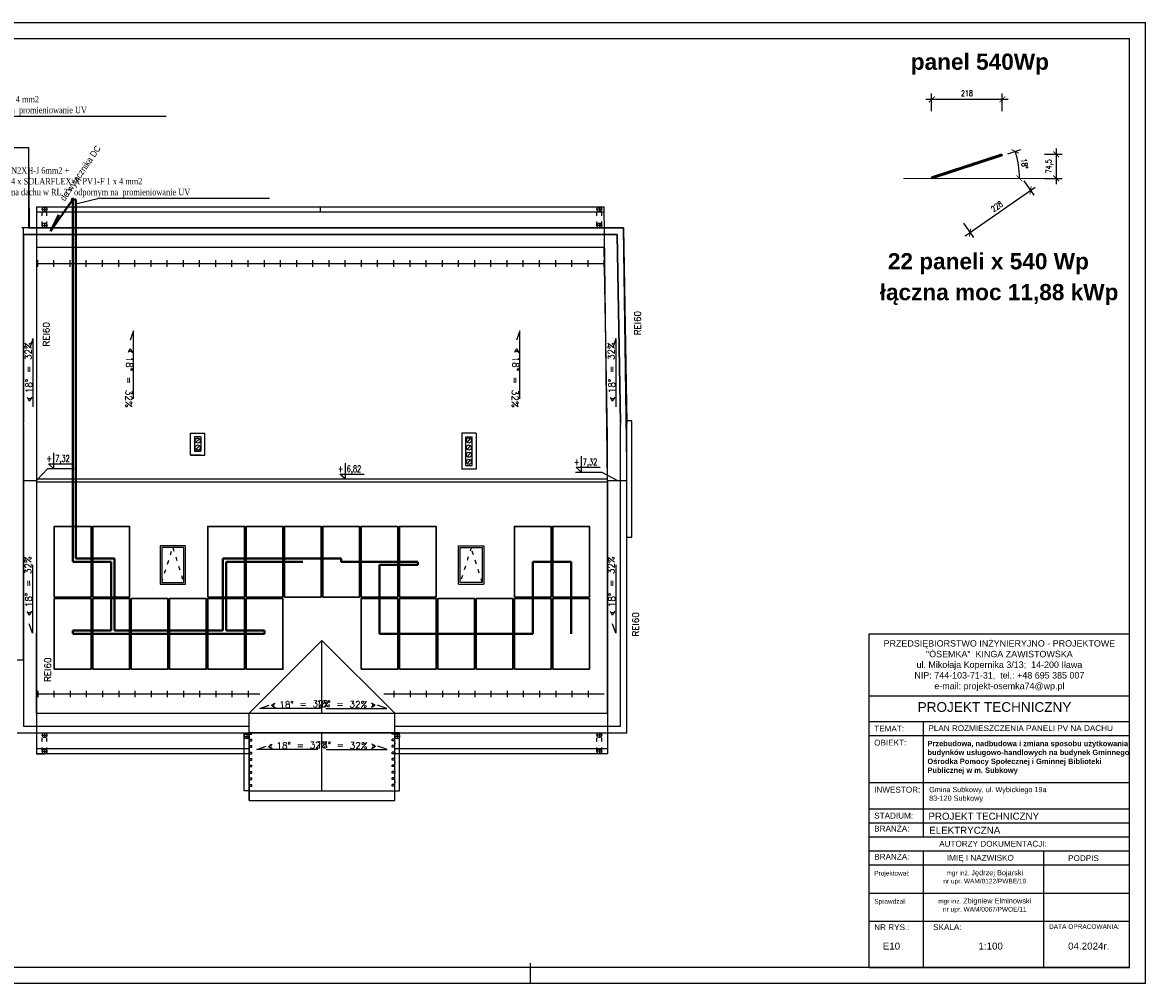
# Model space of a CAD drawing. Header units: inches. Extents: x 6268 to 12323, y 5221 to 42059.
# Tile 46 of 98: x 8698 to 12168, y 11381 to 14351. Entities that reach past the tile are written whole.
import ezdxf

# ---------------------------------------------------------------- set-up
doc = ezdxf.new("R2010")
doc.units = ezdxf.units.IN
doc.header["$MEASUREMENT"] = 0
doc.linetypes.add('ACAD_ISO03W100', pattern=[30, 12, -18])
doc.layers.get('Defpoints').update_dxf_attribs({"lineweight": 9})
for name, color, linetype, lineweight in [('1DE-schemat ideowy', 1, 'Continuous', 40), ('2DE_PLS_ODGROM', 170, 'Continuous', 40), ('linia cienka', 7, 'Continuous', 15)]:
    doc.layers.add(name, color=color, linetype=linetype, lineweight=lineweight)
doc.layers.add('CP_LINENORM', color=253, linetype='Continuous')
doc.styles.add('1_50', font='isocpeur.ttf', dxfattribs={"width": 0.9, "height": 12})
doc.styles.add('Romans', font='romans.shx', dxfattribs={"width": 0.7})
doc.styles.get("Standard").update_dxf_attribs({"font": 'txt.shx'})
doc.styles.add('Wymiary_1do100', font='simplex.shx', dxfattribs={"width": 0.65, "height": 18})
doc.dimstyles.new('Wymiary_1do100', dxfattribs={"dimscale": 0, "dimtxt": 18, "dimasz": 18, "dimexe": 18, "dimexo": 18, "dimgap": 10, "dimtad": 1, "dimrnd": 0.5, "dimtxsty": 'Wymiary_1do100', "dimblk": 'ARCHTICK', "dimcen": 2.5, "dimdle": 18, "dimclrd": 256, "dimclrt": 256, "dimadec": 0, "dimazin": 0, "dimtm": 1e-09, "dimtfac": 1, "dimtmove": 1, "dimatfit": 3, "dimfxl": 36, "dimfxlon": 1, "dimarcsym": 0})

# ---------------------------------------------------------------- blocks, each defined once
blk = doc.blocks.new('_ArchTick')
at = {"color": 0, "linetype": 'ByBlock', "const_width": 0.15}
blk.add_lwpolyline([(-0.5, -0.5), (0.5, 0.5)], dxfattribs=at)
blk = doc.blocks.new('*D1454')
at = {"layer": 'Defpoints', "color": 0}
for p in [(11695.3, 13999.6), (11508.6, 13868.8), (11812.8, 13831.8)]:
    blk.add_point(p, dxfattribs=at)
at = {"layer": 'linia cienka', "color": 0, "lineweight": -2}
for p, q in [((11792.2, 13861.3), (11823.2, 13817)), ((11605.4, 13730.5), (11636.4, 13686.2))]:
    blk.add_line(p, q, dxfattribs=at)
at = {"layer": 'linia cienka', "lineweight": -2}
blk.add_line((11611.3, 13690.7), (11827.6, 13842.1), dxfattribs=at)
at = {"layer": 'linia cienka', "lineweight": -2, "xscale": 18, "yscale": 18, "zscale": 18}
for p, rotation in [((11812.8, 13831.8), 35.00000000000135), ((11626.1, 13701), 215.0000000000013)]:
    blk.add_blockref('_ArchTick', p, dxfattribs=dict(at, rotation=rotation))
at = {"layer": 'linia cienka', "insert": (11708.6, 13781.9), "char_height": 18, "attachment_point": 5, "rotation": 35, "style": 'Wymiary_1do100'}
blk.add_mtext('228', dxfattribs=at)
blk = doc.blocks.new('*D1455')
at = {"layer": 'Defpoints', "color": 0}
for p in [(11695.3, 13943.1), (11695.3, 13868.8), (11892.1, 13868.8)]:
    blk.add_point(p, dxfattribs=at)
at = {"layer": 'linia cienka', "lineweight": -2}
blk.add_line((11892.1, 13961.1), (11892.1, 13850.8), dxfattribs=at)
at = {"layer": 'linia cienka', "color": 0, "lineweight": -2}
for p, q in [((11856.1, 13943.1), (11910.1, 13943.1)), ((11856.1, 13868.8), (11910.1, 13868.8))]:
    blk.add_line(p, q, dxfattribs=at)
at = {"layer": 'linia cienka', "lineweight": -2, "xscale": 18, "yscale": 18, "zscale": 18}
for p, rotation in [((11892.1, 13943.1), 90), ((11892.1, 13868.8), 270)]:
    blk.add_blockref('_ArchTick', p, dxfattribs=dict(at, rotation=rotation))
at = {"layer": 'linia cienka', "insert": (11871.3, 13906), "char_height": 18, "attachment_point": 5, "rotation": 90, "style": 'Wymiary_1do100'}
blk.add_mtext('74,5', dxfattribs=at)
blk = doc.blocks.new('*D1456')
at = {"layer": 'Defpoints', "color": 0}
for p in [(11507.3, 14112.8), (11725.4, 13939.3), (11507.3, 13872.6)]:
    blk.add_point(p, dxfattribs=at)
at = {"layer": 'linia cienka', "color": 0, "lineweight": -2}
for p, q in [((11507.3, 14076.8), (11507.3, 14130.8)), ((11725.4, 14076.8), (11725.4, 14130.8))]:
    blk.add_line(p, q, dxfattribs=at)
at = {"layer": 'linia cienka', "lineweight": -2}
blk.add_line((11743.4, 14112.8), (11489.3, 14112.8), dxfattribs=at)
at = {"layer": 'linia cienka', "lineweight": -2, "xscale": 18, "yscale": 18, "zscale": 18, "rotation": 180}
blk.add_blockref('_ArchTick', (11507.3, 14112.8), dxfattribs=at)
at = {"layer": 'linia cienka', "lineweight": -2, "xscale": 18, "yscale": 18, "zscale": 18}
blk.add_blockref('_ArchTick', (11725.4, 14112.8), dxfattribs=at)
at = {"layer": 'linia cienka', "insert": (11616.4, 14131.8), "char_height": 18, "attachment_point": 5, "style": 'Wymiary_1do100'}
blk.add_mtext('218', dxfattribs=at)
blk = doc.blocks.new('*D1457')
at = {"layer": 'Defpoints', "color": 0}
for p in [(11725.4, 13939.3), (11771.6, 13929.3), (11420.1, 13868.8), (11508.6, 13868.8), (11877.6, 13868.8)]:
    blk.add_point(p, dxfattribs=at)
at = {"layer": 'linia cienka', "color": 0, "lineweight": -2}
blk.add_line((11742.5, 13944.8), (11782.3, 13957.8), dxfattribs=at)
at = {"layer": 'linia cienka', "lineweight": -2}
blk.add_arc((11508.6, 13868.8), 269.9, 0, 18, dxfattribs=at)
at = {"layer": 'linia cienka', "lineweight": -2, "xscale": 18, "yscale": 18, "zscale": 18}
for p, rotation in [((11765.2, 13952.2), 108), ((11778.4, 13868.8), 270)]:
    blk.add_blockref('_ArchTick', p, dxfattribs=dict(at, rotation=rotation))
at = {"layer": 'linia cienka', "insert": (11793.9, 13914), "char_height": 18, "attachment_point": 5, "rotation": 279, "style": 'Wymiary_1do100'}
blk.add_mtext('18%%d', dxfattribs=at)

msp = doc.modelspace()

# ---------------------------------------------------------------- hatches: boundary and pattern name
at = {"layer": '1DE-schemat ideowy'}
h = msp.add_hatch(color=256, dxfattribs=at)
h.dxf.hatch_style = 1
edge = h.paths.add_edge_path()
edge.add_arc((8853.557, 13803.594), 2.525, 0, 360)
h = msp.add_hatch(color=256, dxfattribs=at)
h.dxf.hatch_style = 1
edge = h.paths.add_edge_path()
edge.add_arc((8853.557, 13803.594), 2.525, 0, 360)
h = msp.add_hatch(color=256, dxfattribs=at)
h.dxf.hatch_style = 1
edge = h.paths.add_edge_path()
edge.add_arc((8853.557, 13803.594), 2.525, 0, 360)
h = msp.add_hatch(color=256, dxfattribs=at)
h.dxf.hatch_style = 1
edge = h.paths.add_edge_path()
edge.add_arc((8853.557, 13803.594), 2.525, 0, 360)
msp.add_hatch(color=256, dxfattribs=at).paths.add_polyline_path([(8810.6, 13756.373), (8817.017, 13751.84), (8784.635, 13706.007)])

# ---------------------------------------------------------------- linework, layer by layer
at = {"linetype": 'Continuous'}
for p, q in [((6468.073, 14300.604), (12118.073, 14300.604)), ((12118.073, 11430.604), (12118.073, 14300.604)), ((6468.073, 11431.604), (12118.073, 11431.604)), ((10268.073, 11380.604), (10268.073, 11443.726))]:
    msp.add_line(p, q, dxfattribs=at)
for p, q in [((8620.112, 14061.314), (9142.667, 14061.314)), ((6834.77, 13963.812), (8716.77, 13963.812)), ((8656.77, 13963.812), (8716.77, 13963.812)), ((8716.77, 13963.812), (8716.77, 13715.812)), ((8716.77, 13963.812), (8719.27, 13715.812)), ((8741.77, 13780.812), (8741.77, 12090.812)), ((8741.77, 13780.812), (10495.784, 13780.812)), ((8766.77, 13780.812), (8766.77, 13765.812)), ((8939.345, 13807.814), (8863.602, 13788.622)), ((8939.345, 13807.814), (9461.9, 13807.814)), ((9618.777, 13765.812), (9618.777, 13780.812)), ((10480.77, 13780.812), (10480.77, 13765.812)), ((10505.77, 12930.618), (10495.784, 13780.812)), ((8741.77, 13765.812), (10495.784, 13765.812)), ((8759.27, 13773.312), (8774.27, 13773.312)), ((10488.27, 13773.312), (10473.27, 13773.312)), ((8741.77, 13715.812), (8696.77, 13715.812)), ((8719.27, 13715.812), (8696.77, 13715.812)), ((8701.77, 12380.812), (8701.77, 13715.812)), ((10555.77, 13715.812), (8716.77, 13715.812)), ((8716.77, 13715.812), (10555.77, 13715.812)), ((8716.77, 13715.812), (10555.77, 13715.812)), ((8759.27, 13723.312), (8774.27, 13723.312)), ((8766.77, 13730.812), (8766.77, 13715.812)), ((10488.27, 13723.312), (10473.27, 13723.312)), ((10480.77, 13730.812), (10480.77, 13715.812)), ((10555.77, 13715.812), (10496.382, 13715.812)), ((10555.77, 13715.812), (10565.77, 13112.812)), ((10565.77, 12985.715), (10555.77, 13715.812)), ((8701.77, 13695.812), (8701.77, 13112.812)), ((10535.77, 13695.812), (8701.77, 13695.812)), ((8701.77, 13695.812), (10535.77, 13695.812)), ((10545.77, 13112.812), (10535.77, 13695.812)), ((10535.77, 13695.812), (10545.77, 13112.812)), ((8741.77, 13655.812), (8741.77, 13390.812)), ((10495.784, 13655.04), (8741.77, 13655.812)), ((8741.77, 13655.812), (10495.784, 13655.04)), ((8741.77, 13655.812), (8801.77, 13655.812)), ((10505.77, 13069.812), (10495.77, 13655.812)), ((8741.77, 13605.812), (10495.784, 13605.812)), ((8745.784, 13595.812), (8745.784, 13615.812)), ((8795.784, 13595.812), (8795.784, 13615.812)), ((8845.784, 13595.812), (8845.784, 13615.812)), ((8895.784, 13595.812), (8895.784, 13615.812)), ((8945.784, 13595.812), (8945.784, 13615.812)), ((8995.784, 13595.812), (8995.784, 13615.812)), ((9045.784, 13595.812), (9045.784, 13615.812)), ((9095.784, 13595.812), (9095.784, 13615.812)), ((9145.784, 13595.812), (9145.784, 13615.812)), ((9195.784, 13595.812), (9195.784, 13615.812)), ((9245.784, 13595.812), (9245.784, 13615.812)), ((9295.784, 13595.812), (9295.784, 13615.812)), ((9345.784, 13595.812), (9345.784, 13615.812)), ((9395.784, 13595.812), (9395.784, 13615.812)), ((9445.784, 13595.812), (9445.784, 13615.812)), ((9495.784, 13595.812), (9495.784, 13615.812)), ((9545.784, 13595.812), (9545.784, 13615.812)), ((9595.784, 13595.812), (9595.784, 13615.812)), ((9645.784, 13595.812), (9645.784, 13615.812)), ((9695.784, 13595.812), (9695.784, 13615.812)), ((9745.784, 13595.812), (9745.784, 13615.812)), ((9795.784, 13595.812), (9795.784, 13615.812)), ((9845.784, 13595.812), (9845.784, 13615.812)), ((9895.784, 13595.812), (9895.784, 13615.812)), ((9945.784, 13595.812), (9945.784, 13615.812)), ((9995.784, 13595.812), (9995.784, 13615.812)), ((10045.784, 13595.812), (10045.784, 13615.812)), ((10095.784, 13595.812), (10095.784, 13615.812)), ((10145.784, 13595.812), (10145.784, 13615.812)), ((10195.784, 13595.812), (10195.784, 13615.812)), ((10245.784, 13595.812), (10245.784, 13615.812)), ((10295.784, 13595.812), (10295.784, 13615.812)), ((10345.784, 13595.812), (10345.784, 13615.812)), ((10395.784, 13595.812), (10395.784, 13615.812)), ((10445.784, 13595.812), (10445.784, 13615.812)), ((10495.784, 13595.812), (10495.784, 13615.812)), ((9041.296, 13398.014), (9031.043, 13368.994)), ((9041.296, 13187.037), (9041.296, 13398.014)), ((10234.783, 13398.014), (10224.529, 13368.994)), ((10234.783, 13187.037), (10234.783, 13398.014)), ((8730.555, 13373.709), (8720.998, 13344.452)), ((8730.555, 13373.739), (8730.555, 13162.762)), ((8741.77, 13390.812), (8741.77, 13137.812)), ((10531.534, 13373.709), (10521.978, 13344.452)), ((10531.534, 13373.739), (10531.534, 13162.762)), ((9031.397, 13342.24), (9024.751, 13330.926)), ((9031.397, 13342.24), (9038.886, 13330.169)), ((10224.883, 13342.24), (10218.238, 13330.926)), ((10224.883, 13342.24), (10232.373, 13330.169)), ((8720.655, 13180.507), (8714.009, 13191.821)), ((8720.655, 13180.507), (8728.144, 13192.578)), ((10521.635, 13180.507), (10514.989, 13191.821)), ((10521.635, 13180.507), (10529.124, 13192.578)), ((8741.77, 13137.812), (8741.77, 12463.812)), ((10580.77, 13119.812), (10565.77, 13119.812)), ((10580.77, 12980.812), (10580.64, 13119.812)), ((8701.77, 13107.812), (8701.77, 12985.812)), ((9217.77, 13081.812), (9261.77, 13081.812)), ((9217.77, 13013.812), (9217.77, 13081.812)), ((9261.77, 13013.812), (9261.77, 13081.812)), ((10055.77, 13081.812), (10055.77, 12969.812)), ((10099.77, 13081.812), (10055.77, 13081.812)), ((10099.77, 13081.812), (10099.77, 12969.812)), ((10545.77, 13112.812), (10545.77, 13107.812)), ((10545.77, 12980.812), (10545.77, 13107.812)), ((10565.77, 12980.812), (10565.77, 13112.812)), ((8741.77, 13069.812), (8741.77, 12985.812)), ((9217.77, 13013.812), (9217.77, 13069.812)), ((9229.77, 13069.812), (9229.77, 13025.812)), ((9249.77, 13069.812), (9229.77, 13069.812)), ((9229.77, 13069.812), (9229.77, 13025.812)), ((9232.92, 13052.621), (9245.249, 13064.279)), ((9249.77, 13069.812), (9249.77, 13025.812)), ((10067.77, 12981.812), (10067.77, 13069.812)), ((10067.77, 13069.812), (10087.77, 13069.812)), ((10072.46, 13052.791), (10083.079, 13064.759)), ((10087.77, 12981.812), (10087.77, 13069.812)), ((10505.77, 12980.812), (10505.77, 13069.812)), ((9249.77, 13013.812), (9217.77, 13013.812)), ((9217.77, 13013.812), (9261.77, 13013.812)), ((9229.77, 13025.812), (9249.77, 13025.812)), ((9249.77, 13025.812), (9229.77, 13025.812)), ((9234.29, 13031.019), (9245.249, 13042.677)), ((10072.46, 13030.791), (10083.079, 13042.759)), ((10072.46, 13008.791), (10083.079, 13020.759)), ((8701.77, 12985.812), (8701.77, 12763.812)), ((10067.77, 12981.812), (10087.77, 12981.812)), ((10072.46, 12987.089), (10083.079, 12999.057)), ((10505.77, 12809.812), (10505.77, 12980.812)), ((10545.77, 12175.812), (10545.77, 12980.812)), ((10565.77, 12155.812), (10565.77, 12985.715)), ((10565.77, 12155.812), (10565.77, 12985.715)), ((10580.77, 12759.812), (10580.77, 12980.812)), ((8777.35, 12971.748), (8741.77, 12935.618)), ((8777.35, 12971.748), (8858.591, 12971.748)), ((10099.77, 12969.812), (10055.77, 12969.812)), ((10407.183, 12960.874), (10488.424, 12960.874)), ((10488.424, 12960.874), (10536.982, 12935.618)), ((8701.77, 12935.618), (8741.77, 12935.618)), ((8741.77, 12940.618), (10505.652, 12940.618)), ((8741.77, 12930.618), (10505.77, 12930.618)), ((10505.77, 12935.618), (10565.77, 12935.618)), ((10505.77, 12930.618), (10505.77, 12155.812)), ((10505.77, 12215.812), (10505.77, 12809.812)), ((10505.77, 12215.812), (10505.77, 12809.812)), ((8701.77, 12763.812), (8701.77, 12175.812)), ((10565.77, 12759.812), (10580.77, 12759.812)), ((9201.77, 12732.812), (9123.77, 12732.812)), ((9123.77, 12732.812), (9123.77, 12614.812)), ((9128.77, 12727.812), (9128.77, 12619.812)), ((9196.77, 12727.812), (9128.77, 12727.812)), ((9196.77, 12619.812), (9196.77, 12727.812)), ((9201.77, 12614.812), (9201.77, 12732.812)), ((10045.77, 12732.812), (10123.77, 12732.812)), ((10045.77, 12614.812), (10045.77, 12732.812)), ((10050.77, 12727.812), (10118.77, 12727.812)), ((10050.77, 12619.812), (10050.77, 12727.812)), ((10118.77, 12727.812), (10118.77, 12619.812)), ((10123.77, 12732.812), (10123.77, 12614.812)), ((8729.786, 12674.199), (8729.786, 12463.221)), ((10531.534, 12674.199), (10531.534, 12463.221)), ((9123.77, 12614.812), (9201.77, 12614.812)), ((9128.77, 12619.812), (9196.77, 12619.812)), ((10045.77, 12614.812), (10123.77, 12614.812)), ((10045.77, 12614.812), (10123.77, 12614.812)), ((10118.77, 12619.812), (10050.77, 12619.812)), ((8719.886, 12518.996), (8713.241, 12530.309)), ((8719.886, 12518.996), (8727.376, 12531.066)), ((10521.635, 12518.996), (10514.989, 12530.309)), ((10521.635, 12518.996), (10529.124, 12531.066)), ((8729.786, 12463.221), (8719.533, 12492.242)), ((10531.534, 12463.221), (10521.281, 12492.242)), ((8741.77, 12463.812), (8741.77, 12215.812)), ((8741.77, 12215.812), (8741.77, 12463.812)), ((11314.606, 12461.489), (12118.073, 12461.489)), ((11314.606, 11573.089), (11314.606, 12461.489)), ((12118.073, 11430.604), (12118.073, 12461.489)), ((9623.77, 12440.812), (9398.77, 12215.812)), ((9623.77, 12215.812), (9623.77, 12440.812)), ((9623.77, 12440.812), (9848.77, 12215.812)), ((9623.77, 12440.812), (9848.77, 12215.812)), ((8681.77, 12380.812), (8701.77, 12380.812)), ((8696.77, 12380.812), (8701.77, 12380.812)), ((8745.784, 12285.424), (8745.784, 12265.424)), ((8795.784, 12285.424), (8795.784, 12265.424)), ((8845.784, 12285.424), (8845.784, 12265.424)), ((8895.784, 12285.424), (8895.784, 12265.424)), ((8945.784, 12285.424), (8945.784, 12265.424)), ((8995.784, 12285.424), (8995.784, 12265.424)), ((9045.784, 12285.424), (9045.784, 12265.424)), ((9095.784, 12285.424), (9095.784, 12265.424)), ((9145.784, 12285.424), (9145.784, 12265.424)), ((9195.784, 12285.424), (9195.784, 12265.424)), ((9245.784, 12285.424), (9245.784, 12265.424)), ((9295.784, 12285.424), (9295.784, 12265.424)), ((9345.784, 12285.424), (9345.784, 12265.424)), ((9395.784, 12285.424), (9395.784, 12265.424)), ((9845.784, 12285.424), (9845.784, 12265.424)), ((9895.784, 12285.424), (9895.784, 12265.424)), ((9945.784, 12285.424), (9945.784, 12265.424)), ((9995.784, 12285.424), (9995.784, 12265.424)), ((10045.784, 12285.424), (10045.784, 12265.424)), ((10095.784, 12285.424), (10095.784, 12265.424)), ((10145.784, 12285.424), (10145.784, 12265.424)), ((10195.784, 12285.424), (10195.784, 12265.424)), ((10245.784, 12285.424), (10245.784, 12265.424)), ((10295.784, 12285.424), (10295.784, 12265.424)), ((10345.784, 12285.424), (10345.784, 12265.424)), ((10395.784, 12285.424), (10395.784, 12265.424)), ((10445.784, 12285.424), (10445.784, 12265.424)), ((8741.77, 12275.424), (9431.458, 12275.424)), ((9814.607, 12275.424), (10495.784, 12275.424)), ((11314.606, 12269.451), (12118.073, 12269.451)), ((8741.77, 12215.812), (10505.77, 12215.812)), ((9398.77, 11945.812), (9398.77, 12215.812)), ((9398.77, 12215.812), (9848.77, 12215.812)), ((9431.512, 12230.704), (9460.532, 12240.958)), ((9619.683, 12230.704), (9431.512, 12230.704)), ((9467.64, 12240.604), (9478.954, 12247.249)), ((9467.64, 12240.604), (9479.711, 12233.115)), ((9635.73, 12230.735), (9823.901, 12230.735)), ((9787.772, 12240.635), (9775.702, 12233.145)), ((9787.772, 12240.635), (9776.458, 12247.28)), ((9823.901, 12230.735), (9794.88, 12240.988)), ((9848.77, 11945.812), (9848.77, 12215.812)), ((11314.606, 12190.476), (12118.073, 12190.476)), ((11482.209, 11834.11), (11482.209, 12190.476)), ((8681.77, 12155.812), (10565.77, 12155.812)), ((8681.77, 12155.812), (10565.77, 12155.812)), ((8681.77, 12155.812), (8741.77, 12155.812)), ((8701.77, 12175.812), (8741.77, 12175.812)), ((8741.77, 12175.812), (9398.77, 12175.812)), ((8759.27, 12148.312), (8774.27, 12148.312)), ((8766.77, 12155.812), (8766.77, 12140.812)), ((9383.77, 11975.812), (9383.77, 12155.812)), ((9383.77, 12155.812), (9398.77, 12155.812)), ((9383.77, 12144.475), (9398.77, 12144.475)), ((9391.27, 12151.975), (9391.27, 12136.975)), ((9398.77, 12155.812), (9398.77, 11945.812)), ((9398.77, 12155.812), (9406.77, 12155.812)), ((9848.77, 12155.812), (9398.77, 12155.812)), ((9398.77, 12150.812), (9406.77, 12150.812)), ((9406.77, 12150.812), (9406.77, 12155.812)), ((9623.77, 11975.812), (9623.77, 12155.812)), ((9840.77, 12150.812), (9840.77, 12155.812)), ((9840.77, 12155.812), (9848.77, 12155.812)), ((9848.77, 12150.812), (9840.77, 12150.812)), ((9848.77, 12175.812), (10545.77, 12175.812)), ((9848.77, 11945.812), (9848.77, 12155.812)), ((9848.77, 12155.812), (9848.77, 12150.812)), ((9863.77, 12155.812), (9848.77, 12155.812)), ((9863.77, 12144.475), (9848.77, 12144.475)), ((9856.27, 12151.975), (9856.27, 12136.975)), ((9863.77, 11975.812), (9863.77, 12155.812)), ((10488.27, 12148.312), (10473.27, 12148.312)), ((10480.77, 12155.812), (10480.77, 12140.812)), ((10505.77, 12155.812), (10505.77, 12090.812)), ((10505.77, 12155.812), (10565.77, 12155.812)), ((11314.606, 12147.039), (12118.073, 12147.039)), ((9398.77, 12135.812), (9406.77, 12135.812)), ((9398.77, 12130.812), (9406.77, 12130.812)), ((9398.77, 12115.812), (9406.77, 12115.812)), ((9398.77, 12110.812), (9406.77, 12110.812)), ((9406.77, 12130.812), (9406.77, 12135.812)), ((9406.77, 12110.812), (9406.77, 12115.812)), ((9422.516, 12103.483), (9451.537, 12113.737)), ((9458.645, 12113.383), (9469.959, 12120.029)), ((9458.645, 12113.383), (9470.715, 12105.894)), ((9788.894, 12113.383), (9776.824, 12105.894)), ((9788.894, 12113.383), (9777.581, 12120.029)), ((9825.023, 12103.483), (9796.002, 12113.737)), ((9848.77, 12135.812), (9840.77, 12135.812)), ((9840.77, 12130.812), (9840.77, 12135.812)), ((9848.77, 12130.812), (9840.77, 12130.812)), ((9848.77, 12115.812), (9840.77, 12115.812)), ((9840.77, 12110.812), (9840.77, 12115.812)), ((9848.77, 12110.812), (9840.77, 12110.812)), ((9848.77, 12125.812), (9848.77, 12120.812)), ((9398.77, 12105.812), (8741.77, 12105.812)), ((9398.77, 12090.812), (8741.77, 12090.812)), ((8741.77, 12090.812), (8766.77, 12090.812)), ((8759.27, 12098.312), (8774.27, 12098.312)), ((8766.77, 12105.812), (8766.77, 12090.812)), ((9398.77, 12095.812), (9406.77, 12095.812)), ((9398.77, 12090.812), (9406.77, 12090.812)), ((9398.77, 12075.812), (9406.77, 12075.812)), ((9406.77, 12090.812), (9406.77, 12095.812)), ((9406.77, 12070.812), (9406.77, 12075.812)), ((9610.687, 12103.483), (9422.516, 12103.483)), ((9636.852, 12103.483), (9825.023, 12103.483)), ((9848.77, 12095.812), (9840.77, 12095.812)), ((9840.77, 12090.812), (9840.77, 12095.812)), ((9848.77, 12090.812), (9840.77, 12090.812)), ((9848.77, 12075.812), (9840.77, 12075.812)), ((9840.77, 12070.812), (9840.77, 12075.812)), ((10505.77, 12105.812), (9848.77, 12105.812)), ((9848.77, 12095.812), (9848.77, 12090.812)), ((10505.77, 12090.812), (9848.77, 12090.812)), ((10488.27, 12098.312), (10473.27, 12098.312)), ((10480.77, 12105.812), (10480.77, 12090.812)), ((9398.77, 12070.812), (9406.77, 12070.812)), ((9398.77, 12055.812), (9406.77, 12055.812)), ((9398.77, 12050.812), (9406.77, 12050.812)), ((9406.77, 12050.812), (9406.77, 12055.812)), ((9848.77, 12070.812), (9840.77, 12070.812)), ((9848.77, 12055.812), (9840.77, 12055.812)), ((9840.77, 12050.812), (9840.77, 12055.812)), ((9848.77, 12050.812), (9840.77, 12050.812)), ((9848.77, 12065.812), (9848.77, 12060.812)), ((9398.77, 12035.812), (9406.77, 12035.812)), ((9398.77, 12030.812), (9406.77, 12030.812)), ((9398.77, 12015.812), (9406.77, 12015.812)), ((9398.77, 12010.812), (9406.77, 12010.812)), ((9406.77, 12030.812), (9406.77, 12035.812)), ((9406.77, 12010.812), (9406.77, 12015.812)), ((9848.77, 12035.812), (9840.77, 12035.812)), ((9840.77, 12030.812), (9840.77, 12035.812)), ((9848.77, 12030.812), (9840.77, 12030.812)), ((9848.77, 12015.812), (9840.77, 12015.812)), ((9840.77, 12010.812), (9840.77, 12015.812)), ((9848.77, 12010.812), (9840.77, 12010.812)), ((9848.77, 12035.812), (9848.77, 12030.812)), ((9848.77, 12005.812), (9848.77, 12000.812)), ((9398.77, 11975.812), (9383.77, 11975.812)), ((9398.77, 11995.812), (9406.77, 11995.812)), ((9398.77, 11990.812), (9406.77, 11990.812)), ((9398.77, 11975.812), (9488.77, 11975.812)), ((9398.77, 11975.812), (9848.77, 11975.812)), ((9406.77, 11990.812), (9406.77, 11995.812)), ((9758.77, 11975.812), (9848.77, 11975.812)), ((9848.77, 11995.812), (9840.77, 11995.812)), ((9840.77, 11990.812), (9840.77, 11995.812)), ((9848.77, 11990.812), (9840.77, 11990.812)), ((9848.77, 11975.812), (9863.77, 11975.812)), ((11314.606, 12001.454), (12118.073, 12001.454)), ((9398.77, 11945.812), (9488.77, 11945.812)), ((9398.77, 11945.812), (9488.77, 11945.812)), ((9398.77, 11945.812), (9848.77, 11945.812)), ((9398.77, 11945.812), (9848.77, 11945.812)), ((9758.77, 11945.812), (9848.77, 11945.812)), ((11314.606, 11920.982), (12118.073, 11920.982)), ((11314.606, 11877.546), (12118.073, 11877.546)), ((11314.606, 11834.11), (12118.073, 11834.11)), ((11314.606, 11790.674), (12118.073, 11790.674)), ((11482.209, 11573.089), (11482.209, 11790.674)), ((11853.681, 11573.089), (11853.681, 11790.674)), ((11314.606, 11747.237), (12118.073, 11747.237)), ((11314.606, 11660.163), (12118.073, 11660.163)), ((11314.606, 11430.604), (11314.606, 11573.089)), ((11314.606, 11573.089), (12118.073, 11573.089)), ((11314.606, 11573.089), (12118.073, 11573.089)), ((11482.209, 11430.604), (11482.209, 11573.089)), ((11853.681, 11430.604), (11853.681, 11573.089)), ((11314.606, 11430.604), (12118.073, 11430.604))]:
    msp.add_line(p, q)
at = {"linetype": 'ACAD_ISO03W100'}
for p, q in [((8759.27, 13723.312), (8759.27, 13773.312)), ((8774.27, 13723.312), (8774.27, 13773.312)), ((10473.27, 13723.312), (10473.27, 13773.312)), ((10488.27, 13723.312), (10488.27, 13773.312)), ((9128.77, 12619.812), (9162.77, 12727.812)), ((9162.77, 12727.812), (9196.77, 12619.812)), ((10084.77, 12727.812), (10050.77, 12619.812)), ((10118.77, 12619.812), (10084.77, 12727.812)), ((8759.27, 12098.312), (8759.27, 12148.312)), ((8774.27, 12098.312), (8774.27, 12148.312)), ((10473.27, 12098.312), (10473.27, 12148.312)), ((10488.27, 12098.312), (10488.27, 12148.312)), ((9488.77, 11975.812), (9758.77, 11975.812)), ((9488.77, 11945.812), (9758.77, 11945.812))]:
    msp.add_line(p, q, dxfattribs=at)
for points in [[(8794.868, 13020.745), (8794.868, 12971.748), (8778.805, 12986.781), (8853.676, 12986.781)], [(8794.868, 13020.745), (8794.868, 12971.748), (8778.805, 12986.781), (8853.676, 12986.781)], [(9695.301, 12988.777), (9695.301, 12939.78), (9679.238, 12954.814), (9754.109, 12954.814)], [(9695.301, 12988.777), (9695.301, 12939.78), (9679.238, 12954.814), (9754.109, 12954.814)], [(10424.701, 13009.871), (10424.701, 12960.874), (10408.638, 12975.907), (10483.509, 12975.907)], [(10424.701, 13009.871), (10424.701, 12960.874), (10408.638, 12975.907), (10483.509, 12975.907)]]:
    msp.add_lwpolyline(points)
for centre, radius in [((8766.77, 13773.312), 7.5), ((10480.77, 13773.312), 7.5), ((8766.77, 13723.312), 7.5), ((10480.77, 13723.312), 7.5), ((9239.77, 13058.45), 8), ((10077.77, 13058.775), 8), ((9239.77, 13036.848), 8), ((10077.77, 13036.775), 8), ((10077.77, 13014.775), 8), ((10077.77, 12993.073), 8), ((8766.77, 12148.312), 7.5), ((9391.27, 12144.475), 7.5), ((9856.27, 12144.475), 7.5), ((10480.77, 12148.312), 7.5), ((8766.77, 12098.312), 7.5), ((10480.77, 12098.312), 7.5)]:
    msp.add_circle(centre, radius)
for centre, start, end in [((9031.397, 13342.24), 225, 315), ((10224.883, 13342.24), 225, 315), ((8720.655, 13180.507), 44.999995, 135.000005), ((10521.635, 13180.507), 44.999995, 135.000005), ((8719.886, 12518.996), 44.999995, 135.000005), ((10521.635, 12518.996), 44.999995, 135.000005), ((9467.64, 12240.604), 315, 45), ((9787.772, 12240.635), 134.999986, 225.000014), ((9458.645, 12113.383), 315, 45), ((9788.894, 12113.383), 134.99999, 225.00001)]:
    msp.add_arc(centre, 8.05, start, end)
at = {"layer": '1DE-schemat ideowy'}
for p, q in [((8784.635, 13706.007), (8853.602, 13803.622)), ((8853.602, 12684.101), (8853.602, 13803.622)), ((8853.602, 13803.622), (8863.602, 13803.622)), ((8863.602, 12694.101), (8863.602, 13803.622)), ((8784.635, 13706.007), (8810.6, 13756.373)), ((8972.57, 12684.101), (8853.602, 12684.101)), ((8982.57, 12694.101), (8863.602, 12694.101)), ((8972.57, 12471.101), (8972.57, 12684.101)), ((8982.57, 12471.101), (8982.57, 12694.101)), ((9682.97, 12694.101), (9317.77, 12694.101)), ((9317.77, 12694.101), (9317.77, 12471.101)), ((9564.57, 12684.101), (9327.77, 12684.101)), ((9327.77, 12684.101), (9327.77, 12471.101)), ((9682.97, 12684.101), (9682.97, 12694.101)), ((9919.77, 12684.101), (9682.97, 12684.101)), ((9801.37, 12461.101), (9801.37, 12674.101)), ((9801.37, 12674.101), (9919.77, 12674.101)), ((9919.77, 12674.101), (9919.77, 12684.101)), ((10393.37, 12684.101), (10274.97, 12684.101)), ((10274.97, 12684.101), (10274.97, 12461.101)), ((10393.37, 12461.101), (10393.37, 12684.101)), ((8853.602, 12461.101), (8853.602, 12471.101)), ((8853.602, 12471.101), (8972.57, 12471.101)), ((9446.17, 12461.101), (8853.602, 12461.101)), ((9317.77, 12471.101), (8982.57, 12471.101)), ((9327.77, 12471.101), (9446.17, 12471.101)), ((9446.17, 12471.101), (9446.17, 12461.101)), ((10274.97, 12461.101), (9801.37, 12461.101))]:
    msp.add_line(p, q, dxfattribs=at)
msp.add_circle((8853.557, 13803.594), 2.525, dxfattribs=at)
msp.add_circle((8853.557, 13803.594), 2.525, dxfattribs=at)
msp.add_circle((8853.557, 13803.594), 2.525, dxfattribs=at)
msp.add_circle((8853.557, 13803.594), 2.525, dxfattribs=at)
at = {"layer": '2DE_PLS_ODGROM', "lineweight": 30}
for p, q in [((11724.167, 13943.083), (11507.326, 13872.627)), ((11508.562, 13868.822), (11725.403, 13939.278)), ((11725.403, 13939.278), (11724.167, 13943.083)), ((11507.326, 13872.627), (11508.562, 13868.822))]:
    msp.add_line(p, q, dxfattribs=at)
for points in [[(8796.902, 12575.101), (8910.302, 12575.101), (8910.302, 12793.101), (8796.902, 12793.101)], [(8915.87, 12575.101), (9029.27, 12575.101), (9029.27, 12793.101), (8915.87, 12793.101)], [(9271.07, 12575.101), (9384.47, 12575.101), (9384.47, 12793.101), (9271.07, 12793.101)], [(9389.47, 12575.101), (9502.87, 12575.101), (9502.87, 12793.101), (9389.47, 12793.101)], [(9507.87, 12575.101), (9621.27, 12575.101), (9621.27, 12793.101), (9507.87, 12793.101)], [(9626.27, 12575.101), (9739.67, 12575.101), (9739.67, 12793.101), (9626.27, 12793.101)], [(9744.67, 12575.101), (9858.07, 12575.101), (9858.07, 12793.101), (9744.67, 12793.101)], [(9863.07, 12575.101), (9976.47, 12575.101), (9976.47, 12793.101), (9863.07, 12793.101)], [(10218.27, 12575.101), (10331.67, 12575.101), (10331.67, 12793.101), (10218.27, 12793.101)], [(10336.67, 12575.101), (10450.07, 12575.101), (10450.07, 12793.101), (10336.67, 12793.101)], [(8796.902, 12352.101), (8910.302, 12352.101), (8910.302, 12570.101), (8796.902, 12570.101)], [(8915.87, 12352.101), (9029.27, 12352.101), (9029.27, 12570.101), (8915.87, 12570.101)], [(9034.27, 12352.101), (9147.67, 12352.101), (9147.67, 12570.101), (9034.27, 12570.101)], [(9152.67, 12352.101), (9266.07, 12352.101), (9266.07, 12570.101), (9152.67, 12570.101)], [(9271.07, 12352.101), (9384.47, 12352.101), (9384.47, 12570.101), (9271.07, 12570.101)], [(9389.47, 12352.101), (9502.87, 12352.101), (9502.87, 12570.101), (9389.47, 12570.101)], [(9744.67, 12352.101), (9858.07, 12352.101), (9858.07, 12570.101), (9744.67, 12570.101)], [(9863.07, 12352.101), (9976.47, 12352.101), (9976.47, 12570.101), (9863.07, 12570.101)], [(9981.47, 12352.101), (10094.87, 12352.101), (10094.87, 12570.101), (9981.47, 12570.101)], [(10099.87, 12352.101), (10213.27, 12352.101), (10213.27, 12570.101), (10099.87, 12570.101)], [(10218.27, 12352.101), (10331.67, 12352.101), (10331.67, 12570.101), (10218.27, 12570.101)], [(10336.67, 12352.101), (10450.07, 12352.101), (10450.07, 12570.101), (10336.67, 12570.101)]]:
    msp.add_lwpolyline(points, close=True, dxfattribs=at)
at = {"layer": 'CP_LINENORM', "linetype": 'Continuous'}
for p, q in [((6268.073, 14350.604), (12168.073, 14350.604)), ((12168.073, 11380.604), (12168.073, 14350.604)), ((12168.073, 11380.604), (12168.073, 14350.604)), ((6268.073, 11381.604), (12168.073, 11381.604))]:
    msp.add_line(p, q, dxfattribs=at)
at = {"layer": 'linia cienka'}
msp.add_line((11420.062, 13868.822), (11877.562, 13868.822), dxfattribs=at)

# ---------------------------------------------------------------- texts
at = {"char_height": 50, "width": 749.35256, "attachment_point": 1, "style": 'Wymiary_1do100'}
for s, insert in [('{\\fArial|b1|i0|c238|p34;\\W1;panel 540Wp }', (11442.715, 14254.332)), ('{\\fArial|b1|i0|c238|p34;\\W1;22 paneli x 540 Wp}', (11371.982, 13637.667)), ('{\\fArial|b1|i0|c238|p34;\\W1;łączna moc 11,88 kWp}', (11346.757, 13542.27))]:
    msp.add_mtext(s, dxfattribs=dict(at, insert=insert))
at = {"char_height": 20, "attachment_point": 5, "style": 'Romans'}
for insert in [(8624.149, 14110.122), (8943.382, 13856.622)]:
    msp.add_mtext('\\pxql;{\\fTimes New Roman|b0|i0|c238|p18;N2XH-J 6mm2 +\\P4 x \\W0.8;SOLARFLEX-X PV1-F 1 x 4 mm2\\Pna dachu w RL 37 odpornym na  promieniowanie UV }', dxfattribs=dict(at, insert=insert))
at = {"char_height": 20}
for s, width, insert, attachment_point, rotation in [('REI60', 37.21157, (10588.772, 13383.705), 1, 90), ('REI60', 37.21157, (8762.202, 13349.204), 1, 90), ('18%%D = 32%', 202.64367, (8708.744, 13204.726), 1, 91.118229), ('18%%D = 32%', 202.64367, (10509.724, 13204.726), 1, 91.118229), ('18%%D = 32%', 202.64367, (9019.486, 13318.021), 7, 268.881771), ('18%%D = 32%', 202.64367, (10212.973, 13318.021), 7, 268.881771), ('18%%D = 32%', 202.64367, (8707.976, 12543.215), 1, 91.118229), ('18%%D = 32%', 202.64367, (10509.724, 12543.215), 1, 91.118229), ('REI60', 37.21157, (10582.832, 12452.761), 1, 90), ('REI60', 37.21157, (8766.625, 12312.588), 1, 90), ('18%%D = 32%', 202.64367, (9491.86, 12252.514), 1, 1.118229), ('18%%D = 32%', 202.64367, (9763.553, 12252.545), 3, 358.881771), ('18%%D = 32%', 202.64367, (9482.864, 12125.293), 1, 1.118229), ('18%%D = 32%', 202.64367, (9764.675, 12125.293), 3, 358.881771)]:
    msp.add_mtext_dynamic_manual_height_columns(s, width=width, gutter_width=12.5, heights=[-20], dxfattribs=dict(at, insert=insert, attachment_point=attachment_point, rotation=rotation))
at = {"char_height": 20.25, "width": 420.63828, "attachment_point": 1, "rotation": 359.999998, "style": 'Romans'}
for s, insert in [('\\A1;+ 7,32', (8772.681, 13013.44)), ('\\A1;+ 6,82', (9673.114, 12981.472)), ('\\A1;+ 7,32', (10402.514, 13002.565))]:
    msp.add_mtext(s, dxfattribs=dict(at, insert=insert))
at = {"ltscale": 24}
for s, insert, char_height, width, attachment_point in [('{\\fArial|b0|i0|c238|p34;PRZEDSIĘBIORSTWO INŻYNIERYJNO - PROJEKTOWE\\P"ÓSEMKA"  KINGA ZAWISTOWSKA\\Pul. Mikołaja Kopernika 3/13;  14-200 Iława\\PNIP: 744-103-71-31,  tel.: +48 695 385 007\\Pe-mail: projekt-osemka74@wp.pl}', (11716.561, 12362.987), 19.74375, 781.72017, 5), ('{\\fArial|b0|i0|c238|p34;PROJEKT TECHNICZNY}', (11464.049, 12250.151), 30, 9900.34452, 1), ('{\\fArial|b0|i0|c238|p34;PLAN ROZMIESZCZENIA PANELI PV NA DACHU}', (11497.235, 12178.814), 18, 641.45159, 1), ('{\\fArial|b0|i0|c238|p34;TEMAT:}', (11329.853, 12177.588), 18, 136.70026, 1), ('{\\fArial|b0|i0|c238|p34;OBIEKT:}', (11329.853, 12134.232), 18, 136.70026, 1), ('\\pxsa0.416667,ql;{\\fArial|b1|i0|c238|p34;\\fArial|b1|i0|c238|p34;\\H1x;Przebudowa, nadbudowa i zmiana sposobu użytkowania budynków usługowo-handlowych na budynek Gminnego Ośrodka Pomocy Społecznej i Gminnej Biblioteki Publicznej w m. Subkowy}', (11494.351, 12130.626), 16.5, 630.2818, 1), ('{\\fArial|b0|i0|c238|p34;INWESTOR:}', (11329.853, 11988.647), 18, 136.70026, 1), ('\\pxa0.5,sm1,ql;{\\fArial|b0|i0|c238|p34;Gmina Subkowy, ul. Wybickiego 19a\\P83-120 Subkowy', (11499.469, 11988.038), 16, 599.51142, 1), ('{\\fArial|b0|i0|c238|p34;STADIUM:}', (11329.853, 11908.489), 18, 136.70026, 1), ('{\\fArial|b0|i0|c238|p34;PROJEKT TECHNICZNY}', (11497.285, 11908.489), 21.6, 490.72064, 1), ('{\\fArial|b0|i0|c238|p34;BRANŻA:}', (11329.853, 11868.257), 18, 136.70026, 1), ('{\\fArial|b0|i0|c238|p34;ELEKTRYCZNA}', (11499.734, 11865.053), 21.6, 490.72064, 1), ('\\pxqc;{\\fArial|b0|i0|c238|p34;AUTORZY DOKUMENTACJI:}', (11322.911, 11821.581), 18, 747.89996, 1), ('{\\fArial|b0|i0|c238|p34;BRANŻA:}', (11329.853, 11781.384), 18, 136.70026, 1), ('\\pxi0.77356;{\\fArial|b0|i0|c238|p34;IMIĘ I NAZWISKO}', (11540.389, 11778.202), 18, 253.42015, 1), ('{\\fArial|b0|i0|c238|p34;PODPIS}', (11928.904, 11777.098), 18, 136.70026, 1), ('{\\fArial|b0|i0|c238|p34;Projektował:}', (11329.853, 11728.807), 14.4, 136.70026, 1), ('{\\fArial|b0|i0|c238|p34;mgr\\~inż. \\H1.125x;Jędrzej Bojarski\\H0.88889x;\\Pnr upr. WAM/0122/PWBE/19}', (11671.316, 11731.4), 14.4, 303.17459, 2), ('{\\fArial|b0|i0|c238|p34;Sprawdzał:}', (11329.853, 11641.733), 14.4, 136.70026, 1), ('{\\fArial|b0|i0|c238|p34;mgr\\~inż. \\H1.125x;Zbigniew Elminowski\\P\\H0.88889x;nr upr. WAM/0067/PWOE/11}', (11671.316, 11644.326), 14.4, 303.17459, 2), ('{\\fArial|b0|i0|c238|p34;NR RYS.:}', (11329.853, 11563.799), 18, 136.70026, 1), ('{\\fArial|b0|i0|c238|p34;SKALA:}', (11511.772, 11563.799), 18, 136.70026, 1), ('{\\fArial|b0|i0|c238|p34;DATA OPRACOWANIA:}', (11870.093, 11563.799), 14.4, 278.30723, 1), ('{\\fArial|b0|i0|c238|p34;E10}', (11356.247, 11507.138), 21.6, 136.70026, 1), ('{\\fArial|b0|i0|c238|p34;1:100}', (11651.902, 11507.138), 21.6, 136.70026, 1), ('{\\fArial|b0|i0|c238|p34;04.2024r.}', (11928.904, 11507.133), 21.6, 136.70026, 1)]:
    msp.add_mtext(s, dxfattribs=dict(at, insert=insert, char_height=char_height, width=width, attachment_point=attachment_point))
at = {"layer": '1DE-schemat ideowy', "insert": (8879.85, 13883.339), "char_height": 20, "attachment_point": 5, "rotation": 55.694598, "style": '1_50'}
msp.add_mtext('{\\fArial|b0|i0|c238|p34;do wyłącznika DC}', dxfattribs=at)

# ---------------------------------------------------------------- dimensions: what is measured, and where the dimension line sits
at = {"layer": 'linia cienka'}
dim = msp.add_linear_dim(base=(11507.326, 14112.822), p1=(11725.403, 13939.278), p2=(11507.326, 13872.627), dimstyle='Wymiary_1do100', override={"dimscale": 1, "dimblk": 'ArchTick'}, dxfattribs=at)
dim.commit()
dim.dimension.update_dxf_attribs({"geometry": '*D1456', "text_midpoint": (11616.364, 14131.822)})
for p1, p2, distance, picture, middle in [((11508.562, 13868.822), (11695.328, 13999.598), -204.88, '*D1454', (11708.562, 13781.946)), ((11695.328, 13943.083), (11695.328, 13868.822), 196.733, '*D1455', (11871.348, 13905.952))]:
    dim = msp.add_aligned_dim(p1=p1, p2=p2, distance=distance, dimstyle='Wymiary_1do100', override={"dimscale": 1, "dimblk": 'ArchTick'}, dxfattribs=at)
    dim.commit()
    dim.dimension.update_dxf_attribs({"geometry": picture, "text_midpoint": middle})
dim = msp.add_angular_dim_2l(base=(11771.562, 13929.322), line1=((11725.403, 13939.278), (11508.562, 13868.822)), line2=((11420.062, 13868.822), (11877.562, 13868.822)), dimstyle='Wymiary_1do100', override={"dimscale": 1, "dimblk": 'ArchTick'}, dxfattribs=at)
dim.commit()
dim.dimension.update_dxf_attribs({"geometry": '*D1457', "text_midpoint": (11793.874, 13914.011)})

doc.saveas('drawing.dxf')
